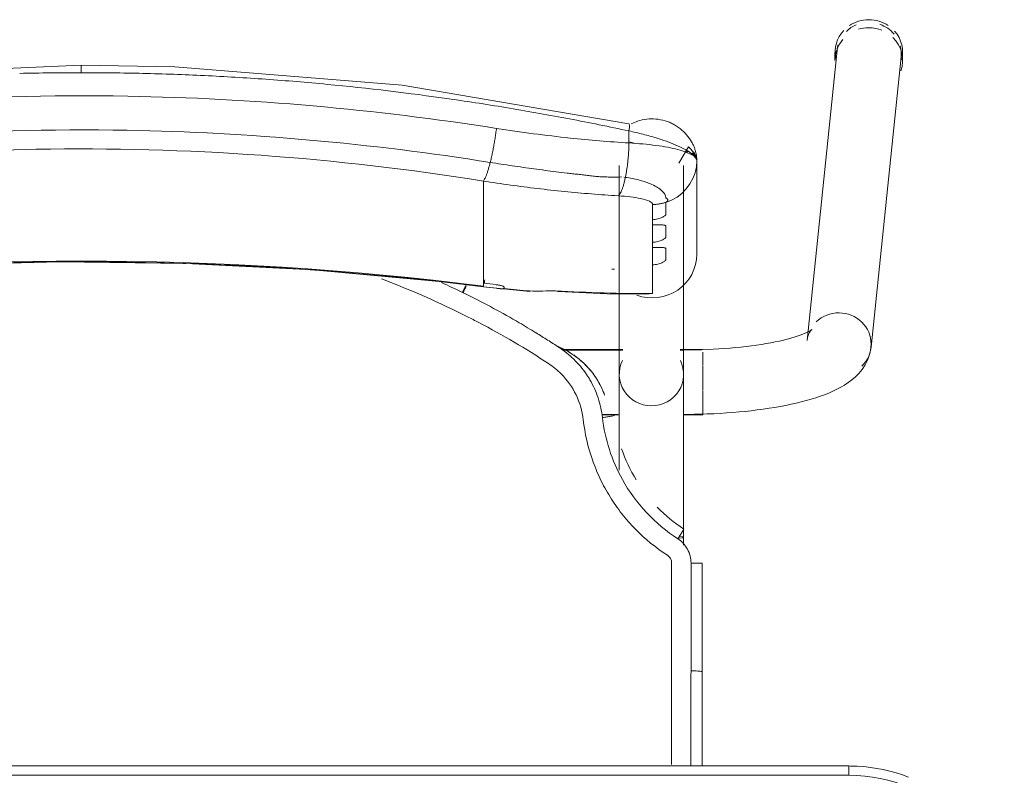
# Model space of a CAD drawing. Header units: metres. Extents: x 3 to 43.5, y -74 to -48.5.
# Tile 176 of 209: x 35.802 to 36.119, y -51.58 to -51.337. Entities that reach past the tile are written whole.
import ezdxf

# ---------------------------------------------------------------- set-up
doc = ezdxf.new("R2010")
doc.units = ezdxf.units.M
doc.layers.add('I-FURN', color=7, linetype='Continuous', lineweight=18)

# ---------------------------------------------------------------- blocks, each defined once
blk = doc.blocks.new('ConjuntoParaAlunoTamanho6 - CJA06_ConjuntoParaAlunoTamanho6-V45-1PAV - FRIGORÍFICA')
at = {"layer": 'I-FURN', "color": 253, "true_color": 0xaaaaaa}
for p, q in [((0.24321, 0.29526), (0.23354, 0.20182)), ((0.24254, 0.29456), (0.24254, 0.29197)), ((0.2643, 0.29197), (0.2643, 0.29456)), ((0.25413, 0.19969), (0.2638, 0.29312)), ((0.17315, 0.25812), (0.17315, 0.19097)), ((0.19385, 0.19097), (0.19385, 0.25812)), ((0.1981, 0.22964), (0.1981, 0.25969)), ((0.17457, 0.25441), (0.17513, 0.25435)), ((0.1959, 0.25221), (0.19685, 0.25395)), ((0.19685, 0.25395), (0.19754, 0.2558)), ((0.12943, 0.2438), (0.12943, 0.25317)), ((0.19471, 0.25062), (0.1959, 0.25221)), ((0.12943, 0.24214), (0.12943, 0.2438)), ((0.12943, 0.24214), (0.12943, 0.23653)), ((0.18386, 0.23904), (0.18386, 0.24073)), ((0.12943, 0.23653), (0.12943, 0.23486)), ((0.12943, 0.23486), (0.12943, 0.22925)), ((0.18386, 0.23176), (0.18386, 0.23345)), ((0.12943, 0.22759), (0.12943, 0.22925)), ((0.12943, 0.22759), (0.12943, 0.22197)), ((0.18386, 0.21701), (0.18386, 0.22617)), ((0.12943, 0.22031), (0.12943, 0.22197)), ((0.12946, 0.21915), (0.14434, 0.21757)), ((0.17944, 0.21689), (0.18173, 0.21678)), ((0.17429, 0.19894), (0.15474, 0.19894)), ((0.17429, 0.19879), (0.15494, 0.19879)), ((0.2, 0.19894), (0.19271, 0.19894)), ((0.19385, 0.19879), (0.19271, 0.19879)), ((0.19385, 0.19845), (0.19385, 0.19879)), ((0.19385, 0.19764), (0.19385, 0.19845)), ((0.2, 0.1938), (0.2, 0.19814)), ((0.19385, 0.1916), (0.19385, 0.19367)), ((0.2, 0.18573), (0.2, 0.19364)), ((0.19385, 0.18582), (0.19385, 0.18688)), ((0.19385, 0.18371), (0.19385, 0.18582)), ((0.2, 0.17794), (0.2, 0.1856)), ((0.16757, 0.17809), (0.17268, 0.17809)), ((0.1676, 0.17794), (0.17323, 0.17794)), ((0.19377, 0.17794), (0.2, 0.17794)), ((0.19385, 0.17809), (0.19385, 0.17951)), ((0.19385, 0.13604), (0.19385, 0.13857)), ((0.19983, 0.13021), (0.19982, 0.0953)), ((0.19982, 0.06497), (0.19982, 0.0953)), ((0.247, 0.06497), (-0.247, 0.06497)), ((0.247, 0.06497), (-0.247, 0.06497)), ((0.247, 0.06497), (0.247, 0.06197))]:
    blk.add_line(p, q, dxfattribs=at)
at = {"layer": 'I-FURN', "color": 253, "true_color": 0xaaaaaa, "flags": 128}
for points in [[(0.0001, 0.2904), (-0.07267, 0.28721), (-0.14486, 0.2777), (-0.17603, 0.27161)], [(0.17623, 0.27161), (0.10331, 0.28398), (0.03018, 0.28985), (0.0001, 0.2904)], [(0.17627, 0.2654), (0.17627, 0.26637), (0.17627, 0.26734), (0.17627, 0.26831), (0.17627, 0.26928)], [(0.1981, 0.25971), (0.19792, 0.26092), (0.19739, 0.26208), (0.1954, 0.2642), (0.19227, 0.25896)], [(0.19754, 0.2558), (0.19796, 0.25773), (0.1981, 0.25969)], [(0.1981, 0.25971), (0.1981, 0.2522), (0.1981, 0.24544)], [(0.1981, 0.24544), (0.1981, 0.25218), (0.1981, 0.25969)], [(0.19172, 0.24799), (0.19331, 0.2492), (0.19471, 0.25062)], [(0.1881, 0.24628), (0.18997, 0.24701), (0.19172, 0.24799)], [(0.18386, 0.24073), (0.18386, 0.24195), (0.18386, 0.24317), (0.18386, 0.24439), (0.18386, 0.24561)], [(0.1881, 0.24628), (0.1881, 0.24532), (0.1881, 0.24435), (0.1881, 0.24339), (0.1881, 0.24243)], [(0.1981, 0.22964), (0.1981, 0.23715), (0.1981, 0.24467)], [(0.18386, 0.23345), (0.18386, 0.23485), (0.18386, 0.23624), (0.18386, 0.23764), (0.18386, 0.23904)], [(0.1881, 0.23868), (0.1881, 0.2378), (0.1881, 0.23692), (0.1881, 0.23603), (0.1881, 0.23515)], [(0.18386, 0.22617), (0.18386, 0.22757), (0.18386, 0.22897), (0.18386, 0.23036), (0.18386, 0.23176)], [(0.1881, 0.23141), (0.1881, 0.23052), (0.1881, 0.22964), (0.1881, 0.22876), (0.1881, 0.22787)], [(-0.12926, 0.21915), (-0.08865, 0.22342), (-0.0479, 0.2261), (-0.00707, 0.22717), (0.03376, 0.22666), (0.07455, 0.22454), (0.11521, 0.22083), (0.12946, 0.21915)], [(0.12943, 0.21937), (0.12943, 0.21961), (0.12943, 0.21984), (0.12943, 0.22007), (0.12943, 0.22031)], [(0.1361, 0.21901), (0.1361, 0.21893), (0.1361, 0.21886), (0.1361, 0.21878), (0.1361, 0.2187)], [(0.15351, 0.21761), (0.16928, 0.2169), (0.18131, 0.21677)], [(0.18173, 0.21678), (0.18279, 0.21686), (0.18386, 0.21701)], [(0.23507, 0.20536), (0.23501, 0.20531), (0.23482, 0.20518), (0.23451, 0.20499), (0.23408, 0.20476), (0.23355, 0.20449), (0.23291, 0.2042), (0.23217, 0.20389), (0.23133, 0.20358), (0.23041, 0.20326), (0.22941, 0.20294), (0.22832, 0.20262), (0.22717, 0.2023), (0.22594, 0.20199), (0.22464, 0.20169), (0.22328, 0.2014), (0.22186, 0.20112), (0.22039, 0.20086), (0.21886, 0.2006), (0.21729, 0.20036), (0.21567, 0.20014), (0.214, 0.19993), (0.2123, 0.19973), (0.21057, 0.19956), (0.2088, 0.1994), (0.207, 0.19926), (0.20518, 0.19913), (0.20334, 0.19903), (0.20148, 0.19894), (0.19961, 0.19888), (0.19772, 0.19883), (0.19583, 0.1988), (0.19394, 0.19879), (0.19385, 0.19879)], [(0.23354, 0.20182), (0.23373, 0.20287), (0.23403, 0.20376), (0.23437, 0.20445), (0.23469, 0.20492), (0.23492, 0.20521), (0.23505, 0.20534), (0.23507, 0.20536)], [(0.25413, 0.19969), (0.25375, 0.19762), (0.25311, 0.19572), (0.25226, 0.19403), (0.25129, 0.19256), (0.25023, 0.19128), (0.24913, 0.19017), (0.24799, 0.18919), (0.24683, 0.18832), (0.24563, 0.18753), (0.24441, 0.18681), (0.24316, 0.18615), (0.24188, 0.18553), (0.24055, 0.18496), (0.23919, 0.18441), (0.23778, 0.1839), (0.23633, 0.18341), (0.23483, 0.18295), (0.2333, 0.18251), (0.23171, 0.1821), (0.23008, 0.1817), (0.22841, 0.18133), (0.2267, 0.18098), (0.22495, 0.18064), (0.22315, 0.18033), (0.22132, 0.18004), (0.21946, 0.17976), (0.21756, 0.17951), (0.21562, 0.17928), (0.21366, 0.17906), (0.21168, 0.17887), (0.20967, 0.1787), (0.20763, 0.17855), (0.20558, 0.17842), (0.20352, 0.17831), (0.20144, 0.17823), (0.19935, 0.17816), (0.19725, 0.17811), (0.19515, 0.17809), (0.19385, 0.17809)], [(0.17315, 0.16015), (0.17315, 0.162), (0.17315, 0.16382), (0.17315, 0.1656), (0.17315, 0.16735), (0.17315, 0.16905), (0.17315, 0.17071), (0.17315, 0.17233), (0.17315, 0.1739), (0.17315, 0.17541), (0.17315, 0.17687), (0.17315, 0.17828), (0.17315, 0.17963), (0.17315, 0.18092), (0.17315, 0.18215), (0.17315, 0.18331), (0.17315, 0.18441), (0.17315, 0.18544), (0.17315, 0.1864), (0.17315, 0.18729), (0.17315, 0.1881), (0.17315, 0.18885), (0.17315, 0.18951), (0.17315, 0.19011), (0.17315, 0.19062), (0.17315, 0.19097)], [(0.19385, 0.19097), (0.19385, 0.19051), (0.19385, 0.18998), (0.19385, 0.18937), (0.19385, 0.18869), (0.19385, 0.18793), (0.19385, 0.1871), (0.19385, 0.18619), (0.19385, 0.18522), (0.19385, 0.18417), (0.19385, 0.18306), (0.19385, 0.18188), (0.19385, 0.18064), (0.19385, 0.17934), (0.19385, 0.17798), (0.19385, 0.17656), (0.19385, 0.17508), (0.19385, 0.17355), (0.19385, 0.17198), (0.19385, 0.17035), (0.19385, 0.16868), (0.19385, 0.16696), (0.19385, 0.16521), (0.19385, 0.16342), (0.19385, 0.16159), (0.19385, 0.15974), (0.19385, 0.15785), (0.19385, 0.15594), (0.19385, 0.15401), (0.19385, 0.15206), (0.19385, 0.15009), (0.19385, 0.14811), (0.19385, 0.14612), (0.19385, 0.14413), (0.19385, 0.14213), (0.19385, 0.14013), (0.19385, 0.13857)], [(0.16841, 0.18432), (0.16841, 0.18434), (0.16841, 0.18435), (0.16841, 0.18437), (0.16841, 0.18438)], [(0.19623, 0.13025), (0.19623, 0.12639), (0.19623, 0.12254), (0.19623, 0.11868), (0.19623, 0.11483), (0.19623, 0.11097), (0.19623, 0.10712), (0.19623, 0.10327), (0.19623, 0.09941), (0.19623, 0.09556)], [(0.2662, 0.06136), (0.26421, 0.06209), (0.2622, 0.06274), (0.26015, 0.06331), (0.25809, 0.06379), (0.25601, 0.0642), (0.25391, 0.06451), (0.25181, 0.06475), (0.24969, 0.0649), (0.24757, 0.06496), (0.247, 0.06497)], [(0.247, 0.06197), (0.1235, 0.06197), (0, 0.06197), (-0.1235, 0.06197), (-0.247, 0.06197)], [(-0.247, 0.06197), (-0.1235, 0.06197), (0, 0.06197), (0.1235, 0.06197), (0.247, 0.06197)]]:
    blk.add_lwpolyline(points, dxfattribs=at)
at = {"layer": 'I-FURN', "color": 253, "true_color": 0xaaaaaa}
for start in [360, 0]:
    blk.add_arc((0.247, 0.01197), 0.05, start, 90, dxfattribs=at)
for centre, major_axis, ratio, start_param, end_param in [((0.25342, 0.29456), (0.01088, 0), 0.965926, 1.570796, 2.182166), ((0.25342, 0.29456), (-0.01088, 0), 0.965926, 4.098128, 4.712389), ((0.25342, 0.29456), (0.01088, 0), 0.965926, 2.404321, 3.312013), ((0.25351, 0.29419), (-0.01029, 0.00107), 0.967158, 5.223081, 5.597593), ((0.25342, 0.29197), (0.01088, 0), 0.965926, 1.581694, 1.883969), ((0.25342, 0.29197), (0.01088, 0), 0.965926, 1.176355, 1.570796), ((0.25351, 0.29419), (-0.01029, 0.00107), 0.967158, 3.921544, 4.46746), ((0.25342, 0.29456), (0.01088, 0), 0.965926, 6.052088, 6.985956), ((0.25342, 0.29197), (0.01088, 0), 0.965926, 2.446266, 3.141593), ((0.25342, 0.29197), (0.01088, 0), 0.965926, 5.959867, 7.062609), ((0.25351, 0.29419), (-0.01029, 0.00107), 0.967158, 6.102343, 6.382991), ((0.25351, 0.29419), (-0.01029, 0.00107), 0.967158, 3.141593, 3.502975), ((0.0001, -0.77117), (1.0209, 0), 0.978148, 1.443771, 1.697822), ((0.0001, -0.77159), (1.0211, 0), 0.978148, 1.443771, 1.633569), ((0.1837, 0.22964), (0.0144, 0), 0.978148, 4.362105, 6.283185), ((0.17947, 0.60128), (0.385, 0), 0.978148, 4.689765, 4.691852), ((0.17947, 0.60356), (0.395, 0), 0.978148, 4.585364, 4.595996), ((0.17947, 0.60221), (0.3948, 0), 0.978148, 4.585364, 4.595936), ((0.1307, 0.22908), (0.00124, 0.00992), 0.026339, 3.595732, 3.819869), ((0.17947, 0.60263), (0.395, 0), 0.978148, 4.602237, 4.623287), ((0.14521, 0.22754), (0.00087, 0.00996), 0.018501, 2.93296, 3.325659), ((0.17947, 0.60336), (0.395, 0), 0.978148, 4.644485, 4.723499), ((0.24383, 0.20075), (-0.01029, 0.00107), 0.967158, 4.812195, 5.597593), ((0.24383, 0.20075), (-0.01029, 0.00107), 0.967158, 3.241398, 4.812195), ((0.24383, 0.20075), (-0.01029, 0.00107), 0.967158, 2.456, 3.241398), ((0.1835, 0.19097), (0.01035, 0), 0.978148, 2.686587, 4.712389), ((0.1835, 0.19097), (0.01035, 0), 0.978148, 4.712389, 6.738191), ((0.1835, 0.13857), (0.01035, 0), 0.069756, 5.759587, 6.776353)]:
    blk.add_ellipse(centre, major_axis=major_axis, ratio=ratio, start_param=start_param, end_param=end_param, dxfattribs=at)
for points in [[(0.0001, 0.29036), (0.0001, 0.29029), (0.0001, 0.29001), (0.0001, 0.28916), (0.0001, 0.28841), (0.0001, 0.28802)], [(0.0001, 0.28802), (-0.00651, 0.28802), (-0.01312, 0.28795), (-0.01972, 0.28779)], [(0.01992, 0.28779), (0.01332, 0.28795), (0.00671, 0.28802), (0.0001, 0.28802)], [(0.03973, 0.28708), (0.03313, 0.2874), (0.02653, 0.28763), (0.01992, 0.28779)], [(0.0595, 0.28591), (0.05292, 0.28638), (0.04633, 0.28677), (0.03973, 0.28708)], [(0.07921, 0.28427), (0.07265, 0.28489), (0.06608, 0.28544), (0.0595, 0.28591)], [(0.11839, 0.27961), (0.1054, 0.28147), (0.09233, 0.28302), (0.07921, 0.28427)], [(0.13782, 0.27661), (0.13136, 0.27768), (0.12489, 0.27868), (0.11839, 0.27961)], [(0.15712, 0.27316), (0.15071, 0.27438), (0.14427, 0.27553), (0.13782, 0.27661)], [(0.17627, 0.26928), (0.16991, 0.27065), (0.16353, 0.27194), (0.15712, 0.27316)], [(0.13164, 0.25914), (0.13175, 0.25959), (0.13198, 0.26053), (0.13231, 0.26203), (0.13262, 0.26359), (0.13292, 0.2652), (0.1332, 0.26684), (0.13344, 0.26848), (0.13359, 0.26956), (0.13366, 0.2701)], [(0.17627, 0.26928), (0.17633, 0.26966), (0.17642, 0.27037), (0.17644, 0.2712), (0.17636, 0.27149), (0.1763, 0.27156)], [(0.17513, 0.25435), (0.1752, 0.25471), (0.17534, 0.25544), (0.17553, 0.25659), (0.17571, 0.25778), (0.17586, 0.25902), (0.17599, 0.26028), (0.1761, 0.26156), (0.17618, 0.26285), (0.17624, 0.26413), (0.17626, 0.26498), (0.17627, 0.2654)], [(0.1981, 0.25969), (0.1981, 0.26035), (0.19703, 0.26165), (0.19239, 0.26338), (0.18523, 0.2647), (0.17934, 0.26523), (0.17627, 0.2654)], [(0.17811, 0.26528), (0.17751, 0.26545), (0.1769, 0.26561), (0.17629, 0.26577)], [(0.12943, 0.25317), (0.12952, 0.25327), (0.1297, 0.25353), (0.13, 0.25409), (0.13031, 0.25481), (0.13064, 0.25568), (0.13097, 0.2567), (0.1313, 0.25786), (0.13153, 0.2587), (0.13164, 0.25914)], [(0.17285, 0.2484), (0.17297, 0.2485), (0.1732, 0.24877), (0.17355, 0.24934), (0.17389, 0.25006), (0.17423, 0.25093), (0.17455, 0.25195), (0.17485, 0.25308), (0.17504, 0.25392), (0.17513, 0.25435)], [(0.18386, 0.24561), (0.18422, 0.24561), (0.18494, 0.24565), (0.18601, 0.24578), (0.18707, 0.24599), (0.18776, 0.24617), (0.1881, 0.24628)], [(0.12434, 0.2095), (0.11529, 0.21408), (0.10607, 0.21814), (0.09666, 0.22168)], [(0.11594, 0.2205), (0.11821, 0.21947), (0.12046, 0.21841), (0.1227, 0.21732)], [(0.1227, 0.21732), (0.12291, 0.21776), (0.12336, 0.21866), (0.12377, 0.21945), (0.12395, 0.2198)], [(0.12395, 0.21936), (0.12377, 0.21898), (0.12356, 0.21856), (0.12335, 0.21813)], [(0.1336, 0.21981), (0.13377, 0.21979), (0.1341, 0.21974), (0.13456, 0.21967), (0.13499, 0.21957), (0.13538, 0.21946), (0.13569, 0.21935), (0.13593, 0.21923), (0.13606, 0.21912), (0.1361, 0.21905), (0.1361, 0.21901)], [(0.1361, 0.2187), (0.1361, 0.21868), (0.13609, 0.21865), (0.13607, 0.21862), (0.13605, 0.2186)], [(0.12436, 0.21651), (0.12408, 0.21665), (0.12353, 0.21692), (0.12297, 0.21719), (0.1227, 0.21732)], [(0.12334, 0.21813), (0.12319, 0.21783), (0.12304, 0.21753), (0.12289, 0.21723)], [(0.14098, 0.20758), (0.13826, 0.20916), (0.13276, 0.21224), (0.12717, 0.21512), (0.12436, 0.21651)], [(0.14432, 0.21779), (0.14576, 0.21776), (0.1486, 0.21775), (0.15133, 0.21782), (0.15267, 0.21788)], [(0.15267, 0.21788), (0.1532, 0.21758), (0.15369, 0.21752), (0.15417, 0.21772)], [(0.12798, 0.20762), (0.12738, 0.20794), (0.12617, 0.20857), (0.12495, 0.20919), (0.12434, 0.2095)], [(0.1504, 0.19445), (0.14673, 0.19684), (0.13935, 0.20142), (0.13181, 0.20561), (0.12798, 0.20762)], [(0.14635, 0.20432), (0.14546, 0.20487), (0.14368, 0.20597), (0.14188, 0.20704), (0.14098, 0.20758)], [(0.15378, 0.19963), (0.15256, 0.20043), (0.1501, 0.202), (0.14762, 0.20355), (0.14638, 0.20431)], [(0.15863, 0.1971), (0.15703, 0.19822), (0.15531, 0.19916), (0.1535, 0.1999)], [(0.15374, 0.19972), (0.15472, 0.19931), (0.15575, 0.19881), (0.1568, 0.1982)], [(0.1625, 0.1911), (0.16134, 0.1928), (0.15869, 0.19594), (0.1555, 0.19851), (0.15378, 0.19963)], [(0.15448, 0.19112), (0.15386, 0.19174), (0.15256, 0.19292), (0.15114, 0.19396), (0.1504, 0.19445)], [(0.16156, 0.17636), (0.16124, 0.17915), (0.15968, 0.18454), (0.15645, 0.18912), (0.15448, 0.19112)], [(0.16371, 0.18924), (0.16352, 0.18955), (0.16313, 0.19018), (0.16271, 0.1908), (0.1625, 0.1911)], [(0.16501, 0.19076), (0.16537, 0.19026), (0.16604, 0.18925), (0.16695, 0.18767), (0.16775, 0.18603), (0.1682, 0.1849), (0.16841, 0.18432)], [(0.16774, 0.17706), (0.1675, 0.1792), (0.16656, 0.18343), (0.16479, 0.18738), (0.16371, 0.18924)], [(0.17146, 0.1778), (0.17147, 0.17776), (0.17128, 0.17766), (0.17046, 0.17746), (0.16921, 0.17725), (0.16823, 0.17712), (0.16774, 0.17706)], [(0.1786, 0.15703), (0.17667, 0.16018), (0.1751, 0.16355), (0.1739, 0.16704)], [(0.19391, 0.14119), (0.19084, 0.14321), (0.18795, 0.1456), (0.18537, 0.14827)], [(0.19199, 0.13805), (0.19225, 0.13846), (0.19278, 0.13928), (0.19344, 0.14033), (0.19385, 0.14103), (0.19393, 0.14119), (0.19391, 0.14119)], [(0.19623, 0.13025), (0.19622, 0.13104), (0.19604, 0.13255), (0.19519, 0.13473), (0.19383, 0.13663), (0.19265, 0.13762), (0.19199, 0.13805)], [(0.19, 0.13025), (0.19, 0.1305), (0.18994, 0.13099), (0.18966, 0.1317), (0.18922, 0.13231), (0.18884, 0.13263), (0.18863, 0.13277)], [(0.19, 0.09555), (0.19, 0.09868), (0.19, 0.10482), (0.19, 0.11314), (0.19, 0.12173), (0.19, 0.1274), (0.19, 0.13025)], [(0.19982, 0.1302), (0.19984, 0.13021), (0.19969, 0.13022), (0.19891, 0.13024), (0.1977, 0.13025), (0.19672, 0.13025), (0.19623, 0.13025)], [(0.19982, 0.1302), (0.19982, 0.12729), (0.19982, 0.12438), (0.19982, 0.12147)], [(0.19982, 0.09529), (0.19982, 0.1011), (0.19982, 0.11273), (0.19982, 0.12438), (0.19982, 0.1302)], [(0.19982, 0.11273), (0.19982, 0.10691), (0.19982, 0.1011), (0.19982, 0.09528)], [(0.19623, 0.09556), (0.19662, 0.09556), (0.19701, 0.09556), (0.19738, 0.09555)], [(0.19738, 0.09555), (0.19775, 0.09554), (0.1981, 0.09553), (0.19841, 0.09551)], [(0.19982, 0.0953), (0.19982, 0.0953), (0.19982, 0.09529), (0.19982, 0.09529)], [(0.19982, 0.06497), (0.19982, 0.07507), (0.19982, 0.08518), (0.19982, 0.09529)], [(0.19982, 0.07534), (0.19982, 0.07188), (0.19982, 0.06842), (0.19982, 0.06497)]]:
    blk.add_open_spline(points, degree=3, dxfattribs=at)
for points, knots in [([(-0.13346, 0.2701), (-0.0847, 0.2778), (0.00519, 0.28415), (0.09466, 0.27626), (0.13366, 0.2701)], [-1, -1, -1, -1, -0.444444, 0, 0, 0, 0]), ([(0.17699, 0.27153), (0.17765, 0.27187), (0.17927, 0.27255), (0.18196, 0.27315), (0.18496, 0.2732), (0.18741, 0.27274), (0.18905, 0.27216), (0.18996, 0.27176), (0.19062, 0.27143), (0.19127, 0.27106), (0.19212, 0.27051), (0.19313, 0.26973), (0.19423, 0.2687), (0.19516, 0.26763), (0.19594, 0.26656), (0.1966, 0.26547), (0.19712, 0.26439), (0.19752, 0.26334), (0.1978, 0.26234), (0.19804, 0.26108), (0.1981, 0.26023), (0.1981, 0.25971)], [0.3275759, 0.3275759, 0.3275759, 0.3275759, 0.375, 0.4375, 0.5, 0.5625, 0.59375, 0.609375, 0.625, 0.640625, 0.65625, 0.6875, 0.71875, 0.75, 0.78125, 0.8125, 0.84375, 0.875, 0.90625, 0.9375, 1, 1, 1, 1]), ([(-0.13144, 0.25914), (-0.08343, 0.26683), (0.00512, 0.27318), (0.09323, 0.26529), (0.13164, 0.25914)], [-1, -1, -1, -1, -0.444444, 0, 0, 0, 0]), ([(0.13366, 0.2701), (0.14155, 0.26885), (0.15578, 0.26699), (0.16997, 0.2658), (0.17627, 0.2654)], [-1, -1, -1, -1, -0.444444, 0, 0, 0, 0]), ([(0.17627, 0.26928), (0.1778, 0.26895), (0.18084, 0.26823), (0.1851, 0.26704), (0.18885, 0.26578), (0.19302, 0.26411), (0.19708, 0.26187), (0.1981, 0.26034), (0.1981, 0.25971)], [0, 0, 0, 0, 0.125, 0.25, 0.375, 0.5, 0.75, 1, 1, 1, 1]), ([(0.12943, 0.25317), (0.08224, 0.26075), (-0.00484, 0.26702), (-0.09148, 0.25924), (-0.12923, 0.25317)], [-1, -1, -1, -1, -0.444444, 0, 0, 0, 0]), ([(0.19589, 0.26257), (0.19565, 0.26263), (0.19517, 0.26271), (0.1947, 0.26267), (0.19448, 0.26263)], [0.3140409, 0.3140409, 0.3140409, 0.3140409, 0.375, 0.4333514, 0.4333514, 0.4333514, 0.4333514]), ([(0.1981, 0.25971), (0.1981, 0.26024), (0.19787, 0.26101), (0.19723, 0.26183), (0.19682, 0.26214), (0.1966, 0.26226)], [0, 0, 0, 0, 0.125, 0.1875, 0.25, 0.25, 0.25, 0.25]), ([(0.13164, 0.25914), (0.13399, 0.25877), (0.13871, 0.25805), (0.14577, 0.25706), (0.15166, 0.25629), (0.15577, 0.2558), (0.15812, 0.25552), (0.15988, 0.25532), (0.16163, 0.25511), (0.16339, 0.25489), (0.16514, 0.25469), (0.16691, 0.25455), (0.16868, 0.25447), (0.17104, 0.2544), (0.17282, 0.25442), (0.17401, 0.25447)], [0, 0, 0, 0, 0.166667, 0.333333, 0.5, 0.583333, 0.625, 0.666667, 0.708333, 0.75, 0.791667, 0.833333, 0.875, 0.916667, 1, 1, 1, 1]), ([(0.17513, 0.25435), (0.17661, 0.25414), (0.17948, 0.25358), (0.18284, 0.25246), (0.1849, 0.25145), (0.18608, 0.25069), (0.18754, 0.24953), (0.18812, 0.24854), (0.1881, 0.24778)], [0, 0, 0, 0, 0.2, 0.4, 0.55, 0.625, 0.7, 1, 1, 1, 1]), ([(0.12943, 0.25317), (0.13522, 0.25225), (0.14681, 0.25064), (0.16129, 0.24919), (0.16997, 0.24858), (0.17285, 0.2484)], [0, 0, 0, 0, 0.4, 0.8, 1, 1, 1, 1]), ([(0.17285, 0.2484), (0.17555, 0.24823), (0.17966, 0.24775), (0.18317, 0.24668), (0.18386, 0.24597), (0.18386, 0.24561)], [0, 0, 0, 0, 0.444444, 0.722222, 1, 1, 1, 1]), ([(0.1881, 0.24778), (0.18821, 0.24772), (0.18836, 0.24763), (0.18849, 0.24751), (0.18856, 0.24744), (0.1886, 0.24738), (0.18864, 0.24733), (0.1887, 0.24726), (0.18876, 0.24718), (0.1888, 0.24708), (0.18879, 0.247), (0.18877, 0.24693), (0.18873, 0.24686), (0.18866, 0.24676), (0.1885, 0.24657), (0.18828, 0.2464), (0.1881, 0.24628)], [0, 0, 0, 0, 0.166667, 0.25, 0.291667, 0.333333, 0.375, 0.416667, 0.5, 0.583333, 0.625, 0.666667, 0.708333, 0.75, 0.833333, 1, 1, 1, 1]), ([(0.1881, 0.24243), (0.1881, 0.24236), (0.18804, 0.24222), (0.18782, 0.24198), (0.18743, 0.2417), (0.18691, 0.24142), (0.18629, 0.24117), (0.18532, 0.24088), (0.18448, 0.24075), (0.18386, 0.24073)], [0, 0, 0, 0, 0.125, 0.25, 0.375, 0.5, 0.625, 0.75, 1, 1, 1, 1]), ([(0.18386, 0.23904), (0.18448, 0.23902), (0.18532, 0.23903), (0.18629, 0.23904), (0.18691, 0.23904), (0.18743, 0.23902), (0.18782, 0.23896), (0.18804, 0.23885), (0.1881, 0.23875), (0.1881, 0.23868)], [0, 0, 0, 0, 0.25, 0.375, 0.5, 0.625, 0.75, 0.875, 1, 1, 1, 1]), ([(0.1881, 0.23515), (0.1881, 0.23508), (0.18804, 0.23494), (0.18782, 0.2347), (0.18743, 0.23442), (0.18691, 0.23414), (0.18629, 0.23389), (0.18532, 0.2336), (0.18448, 0.23348), (0.18386, 0.23345)], [0, 0, 0, 0, 0.125, 0.25, 0.375, 0.5, 0.625, 0.75, 1, 1, 1, 1]), ([(0.18386, 0.23176), (0.18448, 0.23175), (0.18532, 0.23175), (0.18629, 0.23176), (0.18691, 0.23176), (0.18743, 0.23174), (0.18782, 0.23168), (0.18804, 0.23158), (0.1881, 0.23147), (0.1881, 0.23141)], [0, 0, 0, 0, 0.25, 0.375, 0.5, 0.625, 0.75, 0.875, 1, 1, 1, 1]), ([(0.1881, 0.22787), (0.1881, 0.22781), (0.18804, 0.22767), (0.18782, 0.22742), (0.18743, 0.22714), (0.18691, 0.22687), (0.18629, 0.22661), (0.18532, 0.22633), (0.18448, 0.2262), (0.18386, 0.22617)], [0, 0, 0, 0, 0.125, 0.25, 0.375, 0.5, 0.625, 0.75, 1, 1, 1, 1]), ([(0.13605, 0.2186), (0.13602, 0.21857), (0.13593, 0.21853), (0.13575, 0.2185), (0.13549, 0.21849), (0.13508, 0.2185), (0.13445, 0.21856), (0.1339, 0.21862), (0.1336, 0.21866)], [0, 0, 0, 0, 0.125, 0.25, 0.375, 0.5, 0.75, 1, 1, 1, 1]), ([(0.15683, 0.19818), (0.15764, 0.19771), (0.15919, 0.19669), (0.16207, 0.19434), (0.16393, 0.19226), (0.16501, 0.19076)], [0, 0, 0, 0, 0.25, 0.5, 1, 1, 1, 1]), ([(0.16841, 0.18438), (0.16796, 0.18563), (0.16686, 0.18807), (0.16383, 0.19273), (0.16081, 0.19558), (0.15863, 0.1971)], [0, 0, 0, 0, 0.25, 0.5, 1, 1, 1, 1]), ([(0.18863, 0.13277), (0.18486, 0.13521), (0.17974, 0.13937), (0.17389, 0.14605), (0.17007, 0.15149), (0.1669, 0.15732), (0.16353, 0.16552), (0.16208, 0.17192), (0.16156, 0.17636)], [0, 0, 0, 0, 0.25, 0.375, 0.5, 0.625, 0.75, 1, 1, 1, 1]), ([(0.16774, 0.17706), (0.16854, 0.1701), (0.17345, 0.15474), (0.18461, 0.14281), (0.19199, 0.13805)], [0, 0, 0, 0, 0.444444, 1, 1, 1, 1]), ([(0.19, 0.06548), (0.19, 0.06617), (0.19, 0.06811), (0.19, 0.07088), (0.19, 0.07365), (0.19, 0.07618), (0.19, 0.07838), (0.19, 0.0801), (0.19, 0.08153), (0.19, 0.08284), (0.19, 0.08398), (0.19, 0.08486), (0.19, 0.08558), (0.19, 0.08626), (0.19, 0.0868), (0.19, 0.08716), (0.19, 0.08749), (0.19, 0.08795), (0.19, 0.08848), (0.19, 0.089), (0.19, 0.08963), (0.19, 0.09074), (0.19, 0.09261), (0.19, 0.0945), (0.19, 0.09555)], [0.4659091, 0.4659091, 0.4659091, 0.4659091, 0.4772727, 0.5, 0.5227273, 0.5454545, 0.5681818, 0.5909091, 0.6136364, 0.6363636, 0.6590909, 0.6818182, 0.7045455, 0.7272727, 0.75, 0.7727273, 0.7954545, 0.8181818, 0.8409091, 0.8636364, 0.8863636, 0.9090909, 0.9545455, 1, 1, 1, 1]), ([(0.19618, 0.06498), (0.19616, 0.06721), (0.1961, 0.07741), (0.19616, 0.08755), (0.19623, 0.09556)], [0.8400419, 0.8400419, 0.8400419, 0.8400419, 0.875, 1, 1, 1, 1]), ([(0.19841, 0.09551), (0.19872, 0.09549), (0.19926, 0.09545), (0.19973, 0.09538), (0.19982, 0.09532), (0.19982, 0.0953)], [0.4, 0.4, 0.4, 0.4, 0.6, 0.8, 0.9699288, 0.9699288, 0.9699288, 0.9699288])]:
    blk.add_open_spline(points, degree=3, knots=knots, dxfattribs=at)
blk = doc.blocks.new('4 GRE - ESCOLA DE CINEMA E AUDIOVISUAL CINE REX R07_rvt-1-1PAV - FRIGORÍFICA')
at = {"layer": 'I-FURN', "color": 253, "lineweight": 18, "true_color": 0xaaaaaa}
blk.add_blockref('ConjuntoParaAlunoTamanho6 - CJA06_ConjuntoParaAlunoTamanho6-V45-1PAV - FRIGORÍFICA', (35.82168, -51.64244), dxfattribs=at)

msp = doc.modelspace()

# ---------------------------------------------------------------- block references
at = {"lineweight": 5}
msp.add_blockref('4 GRE - ESCOLA DE CINEMA E AUDIOVISUAL CINE REX R07_rvt-1-1PAV - FRIGORÍFICA', (0, 0), dxfattribs=at)

doc.saveas('drawing.dxf')
